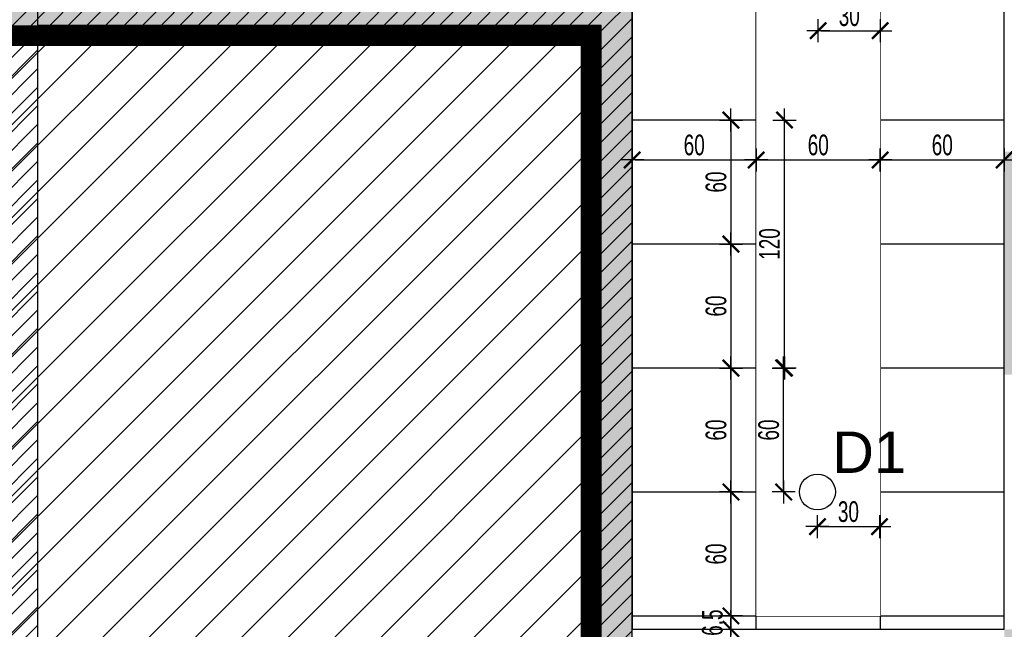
# Model space of a CAD drawing. Header units: millimetres. Extents: x 99331 to 130831, y -7610 to 25890.
# Tile 11 of 101: x 127411 to 127887, y 3239 to 3534. Entities that reach past the tile are written whole.
import ezdxf

# ---------------------------------------------------------------- set-up
doc = ezdxf.new("R2010")
doc.units = ezdxf.units.MM
doc.set_wipeout_variables(frame=1)
doc.linetypes.add('DASHED', pattern=[0.75, 0.5, -0.25])
doc.layers.get('DEFPOINTS').update_dxf_attribs({"lineweight": 9})
for name, color, linetype in [('_HSA_HATCH_WYPEŁNIENIA_PRZEGRÓD', 205, 'Continuous'), ('_HSA_OŚWIETLENIE', 53, 'Continuous'), ('_HSA_SUFITY_OBRYS', 220, 'Continuous'), ('_HSA_SUFITY_PODZIAŁ', 142, 'Continuous'), ('_HSA_WYM_50', 141, 'Continuous'), ('_HSA_ZAKRES_OPRACOWANIA', 213, 'Continuous'), ('_HSA_ŚCIANY_DZIAŁOWE', 6, 'Continuous'), ('_HSA_ŚCIANY_MUROWANE', 4, 'Continuous')]:
    doc.layers.add(name, color=color, linetype=linetype)
doc.layers.add('_HSA_ZAKRES_OPRACOWANIA_HATCH', color=31, linetype='Continuous', transparency=0.5)
doc.styles.add('ARIAL_50', font='Arial Narrow.ttf', dxfattribs={"width": 0.8, "height": 10})
doc.styles.get("Standard").update_dxf_attribs({"font": 'Arial.ttf'})
doc.dimstyles.new('WYM_WEWN_50', dxfattribs={"dimscale": 0.7, "dimtxt": 10, "dimasz": 2, "dimexe": 10, "dimexo": 0, "dimgap": 3, "dimtad": 1, "dimdec": 1, "dimrnd": 1e-05, "dimtxsty": 'ARIAL_50', "dimblk": 'Wym-03', "dimcen": 0, "dimdle": 10, "dimse1": 1, "dimse2": 1, "dimclrt": 256, "dimazin": 2, "dimtfac": 1, "dimtdec": 1, "dimtix": 1, "dimtmove": 2, "dimatfit": 0, "dimfxl": 1, "dimtolj": 1, "dimtzin": 0, "dimarcsym": 0})

# ---------------------------------------------------------------- blocks, each defined once
blk = doc.blocks.new('BDlux_D1')
blk.add_circle((0, 0), 8.7)
at = {"color": 7, "lineweight": 30, "insert": (7.16, 29.25), "char_height": 20, "attachment_point": 1}
blk.add_mtext_dynamic_manual_height_columns('D1', width=105.3716, gutter_width=1, heights=[0], dxfattribs=at)
blk = doc.blocks.new('Wym-03')
for p, q in [((0, 4), (0, -4)), ((-4, 0), (4, 0))]:
    blk.add_line(p, q)
blk.add_lwpolyline([(-2.83, -2.83, 0.8, 0.8, 0), (2.83, 2.83, 0.05, 0.05, 0)], format="xyseb")
blk = doc.blocks.new('*D328')
at = {"layer": '_HSA_WYM_50', "color": 0, "lineweight": -2, "transparency": 16777216}
blk.add_line((127798.21, 3528.56), (127825.41, 3528.56), dxfattribs=at)
at = {"layer": 'DEFPOINTS', "color": 0, "transparency": 16777216}
for p in [(127796.81, 3545.33), (127826.81, 3545.33), (127826.81, 3528.56)]:
    blk.add_point(p, dxfattribs=at)
at = {"layer": '_HSA_WYM_50', "color": 0, "lineweight": -2, "transparency": 16777216, "xscale": 1.4, "yscale": 1.4, "zscale": 1.4, "rotation": 180}
blk.add_blockref('Wym-03', (127796.81, 3528.56), dxfattribs=at)
at = {"layer": '_HSA_WYM_50', "color": 0, "lineweight": -2, "transparency": 16777216, "xscale": 1.4, "yscale": 1.4, "zscale": 1.4}
blk.add_blockref('Wym-03', (127826.81, 3528.56), dxfattribs=at)
at = {"layer": '_HSA_WYM_50', "transparency": 16777216, "insert": (127811.81, 3535.77), "char_height": 10, "attachment_point": 5, "style": 'ARIAL_50'}
blk.add_mtext('\\A1;30', dxfattribs=at)
blk = doc.blocks.new('*D330')
at = {"layer": '_HSA_WYM_50', "color": 0, "lineweight": -2, "transparency": 16777216}
blk.add_line((127797.8, 3288.56), (127825, 3288.56), dxfattribs=at)
at = {"layer": 'DEFPOINTS', "color": 0, "transparency": 16777216}
for p in [(127796.4, 3305.33), (127826.4, 3305.33), (127826.4, 3288.56)]:
    blk.add_point(p, dxfattribs=at)
at = {"layer": '_HSA_WYM_50', "color": 0, "lineweight": -2, "transparency": 16777216, "xscale": 1.4, "yscale": 1.4, "zscale": 1.4, "rotation": 180}
blk.add_blockref('Wym-03', (127796.4, 3288.56), dxfattribs=at)
at = {"layer": '_HSA_WYM_50', "color": 0, "lineweight": -2, "transparency": 16777216, "xscale": 1.4, "yscale": 1.4, "zscale": 1.4}
blk.add_blockref('Wym-03', (127826.4, 3288.56), dxfattribs=at)
at = {"layer": '_HSA_WYM_50', "transparency": 16777216, "insert": (127811.4, 3295.77), "char_height": 10, "attachment_point": 5, "style": 'ARIAL_50'}
blk.add_mtext('\\A1;30', dxfattribs=at)
blk = doc.blocks.new('*D329')
at = {"layer": '_HSA_WYM_50', "color": 0, "lineweight": -2, "transparency": 16777216}
blk.add_line((127780.08, 3306.73), (127780.08, 3363.93), dxfattribs=at)
at = {"layer": 'DEFPOINTS', "color": 0, "transparency": 16777216}
for p in [(127780.08, 3365.33), (127796.4, 3365.33), (127796.4, 3305.33)]:
    blk.add_point(p, dxfattribs=at)
at = {"layer": '_HSA_WYM_50', "color": 0, "lineweight": -2, "transparency": 16777216, "xscale": 1.4, "yscale": 1.4, "zscale": 1.4}
for p, rotation in [((127780.08, 3365.33), 90), ((127780.08, 3305.33), 270)]:
    blk.add_blockref('Wym-03', p, dxfattribs=dict(at, rotation=rotation))
at = {"layer": '_HSA_WYM_50', "transparency": 16777216, "insert": (127772.87, 3335.33), "char_height": 10, "attachment_point": 5, "rotation": 90, "style": 'ARIAL_50'}
blk.add_mtext('\\A1;60', dxfattribs=at)
blk = doc.blocks.new('*D372')
at = {"layer": '_HSA_WYM_50', "color": 0, "lineweight": -2, "transparency": 16777216}
blk.add_line((127708.21, 3465.99), (127765.41, 3465.99), dxfattribs=at)
at = {"layer": 'DEFPOINTS', "color": 0, "transparency": 16777216}
for p in [(127706.81, 3485.33), (127766.81, 3485.33), (127766.81, 3465.99)]:
    blk.add_point(p, dxfattribs=at)
at = {"layer": '_HSA_WYM_50', "color": 0, "lineweight": -2, "transparency": 16777216, "xscale": 1.4, "yscale": 1.4, "zscale": 1.4, "rotation": 180}
blk.add_blockref('Wym-03', (127706.81, 3465.99), dxfattribs=at)
at = {"layer": '_HSA_WYM_50', "color": 0, "lineweight": -2, "transparency": 16777216, "xscale": 1.4, "yscale": 1.4, "zscale": 1.4}
blk.add_blockref('Wym-03', (127766.81, 3465.99), dxfattribs=at)
at = {"layer": '_HSA_WYM_50', "transparency": 16777216, "insert": (127736.81, 3473.2), "char_height": 10, "attachment_point": 5, "style": 'ARIAL_50'}
blk.add_mtext('\\A1;60', dxfattribs=at)
blk = doc.blocks.new('*D373')
at = {"layer": '_HSA_WYM_50', "color": 0, "lineweight": -2, "transparency": 16777216}
blk.add_line((127768.21, 3465.99), (127825.41, 3465.99), dxfattribs=at)
at = {"layer": 'DEFPOINTS', "color": 0, "transparency": 16777216}
for p in [(127766.81, 3485.33), (127826.81, 3485.33), (127826.81, 3465.99)]:
    blk.add_point(p, dxfattribs=at)
at = {"layer": '_HSA_WYM_50', "color": 0, "lineweight": -2, "transparency": 16777216, "xscale": 1.4, "yscale": 1.4, "zscale": 1.4, "rotation": 180}
blk.add_blockref('Wym-03', (127766.81, 3465.99), dxfattribs=at)
at = {"layer": '_HSA_WYM_50', "color": 0, "lineweight": -2, "transparency": 16777216, "xscale": 1.4, "yscale": 1.4, "zscale": 1.4}
blk.add_blockref('Wym-03', (127826.81, 3465.99), dxfattribs=at)
at = {"layer": '_HSA_WYM_50', "transparency": 16777216, "insert": (127796.81, 3473.2), "char_height": 10, "attachment_point": 5, "style": 'ARIAL_50'}
blk.add_mtext('\\A1;60', dxfattribs=at)
blk = doc.blocks.new('*D374')
at = {"layer": '_HSA_WYM_50', "color": 0, "lineweight": -2, "transparency": 16777216}
blk.add_line((127828.21, 3465.99), (127885.41, 3465.99), dxfattribs=at)
at = {"layer": 'DEFPOINTS', "color": 0, "transparency": 16777216}
for p in [(127826.81, 3485.33), (127886.81, 3485.33), (127886.81, 3465.99)]:
    blk.add_point(p, dxfattribs=at)
at = {"layer": '_HSA_WYM_50', "color": 0, "lineweight": -2, "transparency": 16777216, "xscale": 1.4, "yscale": 1.4, "zscale": 1.4, "rotation": 180}
blk.add_blockref('Wym-03', (127826.81, 3465.99), dxfattribs=at)
at = {"layer": '_HSA_WYM_50', "color": 0, "lineweight": -2, "transparency": 16777216, "xscale": 1.4, "yscale": 1.4, "zscale": 1.4}
blk.add_blockref('Wym-03', (127886.81, 3465.99), dxfattribs=at)
at = {"layer": '_HSA_WYM_50', "transparency": 16777216, "insert": (127856.81, 3473.2), "char_height": 10, "attachment_point": 5, "style": 'ARIAL_50'}
blk.add_mtext('\\A1;60', dxfattribs=at)
blk = doc.blocks.new('*D375')
at = {"layer": '_HSA_WYM_50', "color": 0, "lineweight": -2, "transparency": 16777216}
blk.add_line((127754.59, 3483.93), (127754.59, 3426.73), dxfattribs=at)
at = {"layer": 'DEFPOINTS', "color": 0, "transparency": 16777216}
for p in [(127766.81, 3485.33), (127754.59, 3425.33), (127766.81, 3425.33)]:
    blk.add_point(p, dxfattribs=at)
at = {"layer": '_HSA_WYM_50', "color": 0, "lineweight": -2, "transparency": 16777216, "xscale": 1.4, "yscale": 1.4, "zscale": 1.4}
for p, rotation in [((127754.59, 3485.33), 90), ((127754.59, 3425.33), 270)]:
    blk.add_blockref('Wym-03', p, dxfattribs=dict(at, rotation=rotation))
at = {"layer": '_HSA_WYM_50', "transparency": 16777216, "insert": (127747.39, 3455.33), "char_height": 10, "attachment_point": 5, "rotation": 90, "style": 'ARIAL_50'}
blk.add_mtext('\\A1;60', dxfattribs=at)
blk = doc.blocks.new('*D376')
at = {"layer": '_HSA_WYM_50', "color": 0, "lineweight": -2, "transparency": 16777216}
blk.add_line((127754.59, 3423.93), (127754.59, 3366.73), dxfattribs=at)
at = {"layer": 'DEFPOINTS', "color": 0, "transparency": 16777216}
for p in [(127766.81, 3425.33), (127754.59, 3365.33), (127766.81, 3365.33)]:
    blk.add_point(p, dxfattribs=at)
at = {"layer": '_HSA_WYM_50', "color": 0, "lineweight": -2, "transparency": 16777216, "xscale": 1.4, "yscale": 1.4, "zscale": 1.4}
for p, rotation in [((127754.59, 3425.33), 90), ((127754.59, 3365.33), 270)]:
    blk.add_blockref('Wym-03', p, dxfattribs=dict(at, rotation=rotation))
at = {"layer": '_HSA_WYM_50', "transparency": 16777216, "insert": (127747.39, 3395.33), "char_height": 10, "attachment_point": 5, "rotation": 90, "style": 'ARIAL_50'}
blk.add_mtext('\\A1;60', dxfattribs=at)
blk = doc.blocks.new('*D377')
at = {"layer": '_HSA_WYM_50', "color": 0, "lineweight": -2, "transparency": 16777216}
blk.add_line((127780.49, 3366.73), (127780.49, 3483.93), dxfattribs=at)
at = {"layer": 'DEFPOINTS', "color": 0, "transparency": 16777216}
for p in [(127766.81, 3485.33), (127780.49, 3485.33), (127766.81, 3365.33)]:
    blk.add_point(p, dxfattribs=at)
at = {"layer": '_HSA_WYM_50', "color": 0, "lineweight": -2, "transparency": 16777216, "xscale": 1.4, "yscale": 1.4, "zscale": 1.4}
for p, rotation in [((127780.49, 3485.33), 90), ((127780.49, 3365.33), 270)]:
    blk.add_blockref('Wym-03', p, dxfattribs=dict(at, rotation=rotation))
at = {"layer": '_HSA_WYM_50', "transparency": 16777216, "insert": (127773.29, 3425.33), "char_height": 10, "attachment_point": 5, "rotation": 90, "style": 'ARIAL_50'}
blk.add_mtext('\\A1;120', dxfattribs=at)
blk = doc.blocks.new('*D476')
at = {"layer": '_HSA_WYM_50', "color": 0, "lineweight": -2, "transparency": 16777216}
blk.add_line((127754.59, 3363.93), (127754.59, 3306.73), dxfattribs=at)
at = {"layer": 'DEFPOINTS', "color": 0, "transparency": 16777216}
for p in [(127766.81, 3365.33), (127754.59, 3305.33), (127766.81, 3305.33)]:
    blk.add_point(p, dxfattribs=at)
at = {"layer": '_HSA_WYM_50', "color": 0, "lineweight": -2, "transparency": 16777216, "xscale": 1.4, "yscale": 1.4, "zscale": 1.4}
for p, rotation in [((127754.59, 3365.33), 90), ((127754.59, 3305.33), 270)]:
    blk.add_blockref('Wym-03', p, dxfattribs=dict(at, rotation=rotation))
at = {"layer": '_HSA_WYM_50', "transparency": 16777216, "insert": (127747.39, 3335.33), "char_height": 10, "attachment_point": 5, "rotation": 90, "style": 'ARIAL_50'}
blk.add_mtext('\\A1;60', dxfattribs=at)
blk = doc.blocks.new('*D477')
at = {"layer": '_HSA_WYM_50', "color": 0, "lineweight": -2, "transparency": 16777216}
blk.add_line((127754.59, 3303.93), (127754.59, 3246.73), dxfattribs=at)
at = {"layer": 'DEFPOINTS', "color": 0, "transparency": 16777216}
for p in [(127766.81, 3305.33), (127754.59, 3245.33), (127766.81, 3245.33)]:
    blk.add_point(p, dxfattribs=at)
at = {"layer": '_HSA_WYM_50', "color": 0, "lineweight": -2, "transparency": 16777216, "xscale": 1.4, "yscale": 1.4, "zscale": 1.4}
for p, rotation in [((127754.59, 3305.33), 90), ((127754.59, 3245.33), 270)]:
    blk.add_blockref('Wym-03', p, dxfattribs=dict(at, rotation=rotation))
at = {"layer": '_HSA_WYM_50', "transparency": 16777216, "insert": (127747.39, 3275.33), "char_height": 10, "attachment_point": 5, "rotation": 90, "style": 'ARIAL_50'}
blk.add_mtext('\\A1;60', dxfattribs=at)
blk = doc.blocks.new('*D478')
at = {"layer": '_HSA_WYM_50', "color": 0, "lineweight": -2, "transparency": 16777216}
for p, q in [((127754.59, 3246.73), (127754.59, 3248.13)), ((127754.59, 3245.33), (127754.59, 3238.88)), ((127754.59, 3237.48), (127754.59, 3236.08))]:
    blk.add_line(p, q, dxfattribs=at)
at = {"layer": 'DEFPOINTS', "color": 0, "transparency": 16777216}
for p in [(127766.81, 3245.33), (127754.59, 3238.88), (127766.81, 3238.88)]:
    blk.add_point(p, dxfattribs=at)
at = {"layer": '_HSA_WYM_50', "color": 0, "lineweight": -2, "transparency": 16777216, "xscale": 1.4, "yscale": 1.4, "zscale": 1.4}
for p, rotation in [((127754.59, 3245.33), 270), ((127754.59, 3238.88), 90)]:
    blk.add_blockref('Wym-03', p, dxfattribs=dict(at, rotation=rotation))
at = {"layer": '_HSA_WYM_50', "transparency": 16777216, "insert": (127746.48, 3242.1), "char_height": 10, "attachment_point": 5, "rotation": 90, "style": 'ARIAL_50'}
blk.add_mtext('\\A1;6,5', dxfattribs=at)

msp = doc.modelspace()

# ---------------------------------------------------------------- hatches: boundary and pattern name
at = {"layer": '_HSA_HATCH_WYPEŁNIENIA_PRZEGRÓD', "true_color": 0x969696}
h = msp.add_hatch(color=252, dxfattribs=at)
h.paths.add_polyline_path([(127908.74, 4358.65), (127928.74, 4358.65), (127928.74, 4344.65), (127908.74, 4344.65)], flags=16)
h.paths.add_polyline_path([(127908.74, 4316.2), (127928.74, 4316.2), (127928.74, 4302.2), (127908.74, 4302.2)], flags=16)
h.paths.add_polyline_path([(128313.81, 4127.88), (127901.81, 4127.88), (127901.81, 4195.11), (127886.81, 4195.11), (127886.81, 4074.05), (127901.81, 4074.05), (127901.81, 4112.88), (128313.81, 4112.88)])
h.paths.add_polyline_path([(127908.74, 3911.72), (127908.74, 3925.72), (127928.74, 3925.72), (127928.74, 3911.72)], flags=16)
h.paths.add_polyline_path([(127905.74, 3412), (127925.74, 3412), (127925.74, 3398), (127925.74, 3380.88), (128313.81, 3380.88), (128313.81, 3394.88), (127928.84, 3394.88), (127928.84, 3455.93), (127901.81, 3455.93), (127901.81, 3470.05), (127886.81, 3470.05), (127886.81, 3362.05), (127901.81, 3362.05), (127901.81, 3380.88), (127905.74, 3380.88), (127905.74, 3398)])
h.paths.add_polyline_path([(127905.74, 3419.22), (127905.74, 3433.22), (127925.74, 3433.22), (127925.74, 3419.22)], flags=16)
h.paths.add_polyline_path([(127706.81, 3039.88), (127706.81, 3024.88)])
h.paths.add_polyline_path([(127886.81, 3835.05), (127901.81, 3835.05), (127901.81, 3872.38), (127908.74, 3872.38), (127908.74, 3890.5), (127908.74, 3904.5), (127928.74, 3904.5), (127928.74, 3890.5), (127928.74, 3872.38), (128313.81, 3872.38), (128313.81, 3888.38), (127931.84, 3888.38), (127931.84, 3943.43), (127901.81, 3943.43), (127901.81, 3963.05), (127886.81, 3963.05)])
h.paths.add_polyline_path([(127853.81, 4394.88), (127853.81, 4379.88), (127886.81, 4379.88), (127886.81, 4337.42), (127908.74, 4337.42), (127928.74, 4337.42), (127928.74, 4323.42), (127908.74, 4323.42), (127886.81, 4323.42), (127886.81, 4297.11), (127934.49, 4297.11), (127934.49, 4379.88), (128263.81, 4379.88), (128263.81, 4394.88), (127928.74, 4394.88), (127928.74, 4379.88), (127928.74, 4365.88), (127908.74, 4365.88), (127908.74, 4379.88), (127908.74, 4394.88)])
h.paths.add_polyline_path([(127751.81, 4379.88), (127751.81, 4394.88), (127706.81, 4394.88), (127706.81, 4468.86), (127691.81, 4468.86), (127691.81, 4311.14), (127706.81, 4311.14), (127706.81, 4379.88)])
h.paths.add_polyline_path([(127901.81, 3124.42), (127901.81, 3238.88), (127886.81, 3238.88), (127886.81, 3124.42)])
h.paths.add_polyline_path([(127901.81, 3589.05), (127901.81, 3733.05), (127886.81, 3733.05), (127886.81, 3589.05)])
h.paths.add_polyline_path([(127886.81, 2911.42), (127926.81, 2911.42), (127926.81, 2935.95), (127916.48, 2935.95), (127896.48, 2935.95), (127896.48, 2949.95), (127916.48, 2949.95), (127926.81, 2949.95), (127926.81, 2975.26), (127907.81, 2975.26), (127907.81, 3039.88), (127886.81, 3039.88), (127886.92, 3024.88), (127886.81, 3024.88), (127886.81, 2969.6), (127896.48, 2969.6), (127916.48, 2969.6), (127916.48, 2955.6), (127896.48, 2955.6), (127886.81, 2955.6), (127886.81, 2928.37), (127896.48, 2928.37), (127916.48, 2928.37), (127916.48, 2914.37), (127896.48, 2914.37), (127886.81, 2914.37)])
h.paths.add_polyline_path([(128023.81, 2891.42), (128059.54, 2891.42), (128059.54, 2896.42), (128313.81, 2896.42), (128313.81, 2891.42), (128358.19, 2891.42), (128358.19, 2931.42), (128343.19, 2931.42), (128343.19, 2936.42), (128313.81, 2936.42), (128313.81, 2911.42), (128023.81, 2911.42)])
h.paths.add_polyline_path([(128030.4, 2891.42), (128050.4, 2891.42), (128050.4, 2892.85), (128030.4, 2892.85)], flags=17)
h.paths.add_polyline_path([(127907.81, 2891.42), (127919.81, 2891.42), (127919.81, 2896.42), (127907.81, 2896.42)])
h.paths.add_polyline_path([(127789.81, 2891.42), (127801.81, 2891.42), (127801.81, 2896.42), (127789.81, 2896.42)])
h = msp.add_hatch(color=252, dxfattribs=at)
h.paths.add_polyline_path([(126804.33, 4044.14), (126792.33, 4044.14), (126792.33, 4112.41), (126739.33, 4112.41), (126739.33, 4015.53), (126754.33, 4015.53), (126754.33, 4010.53), (126792.33, 4010.53), (126792.33, 4029.14), (126804.33, 4029.14)])
h.paths.add_polyline_path([(127030.86, 4029.14), (127030.86, 4015.14), (127010.86, 4015.14), (127010.86, 4029.14)], flags=16)
h.paths.add_polyline_path([(127030.86, 4007.91), (127030.86, 3993.91), (127010.86, 3993.91), (127010.86, 4007.91)], flags=16)
h.paths.add_polyline_path([(127030.86, 3985.05), (127030.83, 3971.05), (127010.83, 3971.05), (127010.86, 3985.05)], flags=16)
h.paths.add_polyline_path([(127419.33, 3815.14), (127407.33, 3815.14), (127407.33, 3789.14), (127419.33, 3789.14)])
h.paths.add_polyline_path([(126954.33, 4044.14), (126954.33, 4029.14), (126991.33, 4029.14), (126991.33, 3789.14), (127013.33, 3789.14), (127013.33, 3959.1), (127039.39, 3959.1), (127039.39, 4029.14), (127234.39, 4029.14), (127234.39, 4044.14)])
h.paths.add_polyline_path([(127706.81, 3915.14), (127691.81, 3915.14), (127691.81, 3853.14), (127706.81, 3853.14)])
h.paths.add_polyline_path([(127691.81, 4007.14), (127706.81, 4007.14), (127706.81, 4113.14), (127691.81, 4113.14), (127691.81, 4044.14), (127444.33, 4044.14), (127444.33, 4029.14), (127691.81, 4029.14)])
h.paths.add_polyline_path([(127706.81, 3619.14), (127691.81, 3619.14), (127691.81, 3543.14), (127419.33, 3543.14), (127419.33, 3531.14), (127691.81, 3531.14), (127691.81, 3052.14), (127706.81, 3052.14)])
h.paths.add_polyline_path([(127691.81, 3721.14), (127706.81, 3721.14), (127706.81, 3751.14), (127691.81, 3751.14)])
h = msp.add_hatch(color=252, dxfattribs=at)
h.paths.add_polyline_path([(127688.81, 2891.42), (127713.81, 2891.42), (127713.81, 2896.42), (127688.81, 2896.42)])
h.paths.add_polyline_path([(127394.33, 3526.14), (127419.33, 3526.14), (127419.33, 3789.14), (126792.33, 3789.14), (126792.33, 3892.53), (126754.33, 3892.53), (126754.33, 3887.53), (126739.33, 3887.53), (126739.33, 3759.14), (126792.33, 3759.14), (126792.33, 3764.14), (127394.33, 3764.14)])
at = {"layer": '_HSA_HATCH_WYPEŁNIENIA_PRZEGRÓD'}
h = msp.add_hatch(dxfattribs=at)
h.set_pattern_fill('ANSI31', color=256, scale=2, style=0)
h.set_pattern_definition([(45, (40000, -17000), (-4.49012806, 4.49012806), [])])
h.paths.add_polyline_path([(127706.81, 3619.14), (127691.81, 3619.14), (127691.81, 3543.14), (127419.33, 3543.14), (127419.33, 3789.14), (126792.33, 3789.14), (126792.33, 3892.53), (126754.33, 3892.53), (126754.33, 3759.14), (126792.33, 3759.14), (126792.33, 3764.14), (127394.33, 3764.14), (127394.33, 3526.14), (127419.33, 3526.14), (127419.33, 3531.14), (127691.81, 3531.14), (127691.81, 3052.14), (127706.81, 3052.14)])
at = {"layer": '_HSA_SUFITY_PODZIAŁ', "linetype": 'Continuous'}
h = msp.add_hatch(dxfattribs=at)
h.set_pattern_fill('_USER', color=256, scale=60, double=1, pattern_type=0)
h.set_pattern_definition([(0, (127706.81, 4325.33), (0, 60), []), (90, (127706.81, 4325.33), (-60, 4e-15), [])])
h.paths.add_polyline_path([(127706.81, 3238.88), (127886.81, 3238.88), (127886.81, 4379.88), (127706.81, 4379.88)])
at = {"layer": '_HSA_ZAKRES_OPRACOWANIA_HATCH', "ltscale": 0.07}
h = msp.add_hatch(dxfattribs=at)
h.set_pattern_fill('ANSI31', color=256, scale=2, style=0)
h.set_pattern_definition([(45, (56000, -17000), (-4.49012806, 4.49012806), [])])
h.paths.add_polyline_path([(127371.85, 3126.04), (127371.85, 3052.14), (127289.86, 3052.14), (127289.86, 3126.04)], flags=16)
h.paths.add_polyline_path([(127356.97, 3107.83), (127356.97, 3068.13), (127305.19, 3068.13), (127305.19, 3107.83)], flags=0)
h.paths.add_polyline_path([(127280.6, 3126.04), (127280.6, 3096.7), (127250.68, 3096.7), (127250.68, 3126.04)], flags=16)
h.paths.add_polyline_path([(127280.6, 3081.74), (127280.6, 3052.4), (127250.68, 3052.4), (127250.68, 3081.74)], flags=16)
h.paths.add_polyline_path([(127683.81, 3027.14), (127683.81, 3052.14), (127641.81, 3052.14), (127641.81, 3027.14)])
h.paths.add_polyline_path([(127419.33, 3526.14), (127394.33, 3526.14), (127394.33, 3152.14), (127219.33, 3152.14), (127219.33, 3052.14), (126792.33, 3052.14), (126792.33, 3027.14), (127541.81, 3027.14), (127541.81, 3052.14), (127419.33, 3052.14)])

# ---------------------------------------------------------------- linework, layer by layer
at = {"layer": '_HSA_ZAKRES_OPRACOWANIA_HATCH'}
msp.add_line((127419.33, 3052.14), (127419.33, 3526.14), dxfattribs=at)
at = {"layer": '_HSA_ŚCIANY_DZIAŁOWE'}
for p, q in [((127706.81, 3052.14), (127706.81, 3619.14)), ((127691.81, 3531.14), (127419.33, 3531.14)), ((127691.81, 3052.14), (127691.81, 3531.14))]:
    msp.add_line(p, q, dxfattribs=at)
at = {"layer": '_HSA_ŚCIANY_MUROWANE'}
msp.add_line((127419.33, 3526.14), (127419.33, 3789.14), dxfattribs=at)

# ---------------------------------------------------------------- next in the draw order: wipeouts: each hides what was drawn before it
at = {"linetype": 'Continuous'}
msp.add_wipeout([(127766.81, 3605.33), (127826.81, 3605.33), (127826.81, 3485.33), (127766.81, 3485.33)], dxfattribs=at).dxf.layer = '_HSA_SUFITY_PODZIAŁ'

# ---------------------------------------------------------------- next in the draw order: dimensions: what is measured, and where the dimension line sits
at = {"layer": '_HSA_WYM_50'}
dim = msp.add_aligned_dim(p1=(127796.81, 3545.33), p2=(127826.81, 3545.33), distance=-16.77, dimstyle='WYM_WEWN_50', dxfattribs=at)
dim.commit()
dim.dimension.update_dxf_attribs({"geometry": '*D328', "text_midpoint": (127811.81, 3535.77)})

# ---------------------------------------------------------------- next in the draw order: wipeouts: each hides what was drawn before it
at = {"linetype": 'Continuous'}
msp.add_wipeout([(127766.81, 3485.33), (127826.81, 3485.33), (127826.81, 3365.33), (127766.81, 3365.33)], dxfattribs=at).dxf.layer = '_HSA_SUFITY_PODZIAŁ'

# ---------------------------------------------------------------- next in the draw order: dimensions: what is measured, and where the dimension line sits
at = {"layer": '_HSA_WYM_50'}
for p1, p2, distance, picture, middle in [((127766.81, 3485.33), (127766.81, 3425.33), -12.22, '*D375', (127747.39, 3455.33)), ((127706.81, 3485.33), (127766.81, 3485.33), -19.34, '*D372', (127736.81, 3473.2))]:
    dim = msp.add_aligned_dim(p1=p1, p2=p2, distance=distance, dimstyle='WYM_WEWN_50', dxfattribs=at)
    dim.commit()
    dim.dimension.update_dxf_attribs({"geometry": picture, "text_midpoint": middle})
for base, p1, p2, picture, middle in [((127826.81, 3465.99), (127766.81, 3485.33), (127826.81, 3485.33), '*D373', (127796.81, 3473.2)), ((127886.81, 3465.99), (127826.81, 3485.33), (127886.81, 3485.33), '*D374', (127856.81, 3473.2))]:
    dim = msp.add_linear_dim(base=base, p1=p1, p2=p2, angle=180, dimstyle='WYM_WEWN_50', dxfattribs=at)
    dim.commit()
    dim.dimension.update_dxf_attribs({"geometry": picture, "text_midpoint": middle})

# ---------------------------------------------------------------- next in the draw order: wipeouts: each hides what was drawn before it
at = {"linetype": 'Continuous'}
msp.add_wipeout([(127766.81, 3365.33), (127826.81, 3365.33), (127826.81, 3245.33), (127766.81, 3245.33)], dxfattribs=at).dxf.layer = '_HSA_SUFITY_PODZIAŁ'

# ---------------------------------------------------------------- next in the draw order: hatches: boundary and pattern name
at = {"layer": '_HSA_ZAKRES_OPRACOWANIA_HATCH', "linetype": 'Continuous', "lineweight": 0}
h = msp.add_hatch(dxfattribs=at)
h.set_pattern_fill('ANSI31', color=256, scale=5, style=0)
h.set_pattern_definition([(45, (3403.783, -17000), (-11.2253202, 11.2253202), [])])
h.paths.add_polyline_path([(128358.19, 4738.73), (126601.39, 4738.73), (126601.39, 4360.53), (126749.33, 4360.53), (126749.33, 4395.53), (126784.33, 4395.53), (126784.33, 4411.25), (126844.33, 4411.25), (126844.33, 4402.53), (127686.81, 4402.53), (127686.81, 4701.88), (128358.19, 4701.88)])
h.paths.add_polyline_path([(126739.33, 2854.57), (128358.19, 2854.57), (128358.19, 2891.42), (127683.81, 2891.42), (127683.81, 3057.14), (127686.81, 3526.14), (127389.33, 3526.14), (127389.33, 3759.14), (126739.33, 3759.14)])

# ---------------------------------------------------------------- next in the draw order: linework, layer by layer
at = {"layer": '_HSA_SUFITY_OBRYS'}
msp.add_lwpolyline([(127706.81, 3238.88), (127886.81, 3238.88), (127886.81, 4379.88), (127706.81, 4379.88)], close=True, dxfattribs=at)
at = {"layer": '_HSA_ZAKRES_OPRACOWANIA', "linetype": 'DASHED', "ltscale": 60, "const_width": 10}
msp.add_lwpolyline([(128440.02, 2891.42), (127683.81, 2891.42), (127683.81, 3057.14), (127686.81, 3057.14), (127686.81, 3526.14), (127389.33, 3526.14), (127389.33, 3759.14), (126601.39, 3759.14)], dxfattribs=at)

# ---------------------------------------------------------------- next in the draw order: block references
at = {"layer": '_HSA_OŚWIETLENIE'}
msp.add_blockref('BDlux_D1', (127796.4, 3305.33), dxfattribs=at)

# ---------------------------------------------------------------- next in the draw order: dimensions: what is measured, and where the dimension line sits
at = {"layer": '_HSA_WYM_50'}
for p1, p2, distance, picture, middle in [((127766.81, 3365.33), (127766.81, 3485.33), -13.68, '*D377', (127773.29, 3425.33)), ((127766.81, 3425.33), (127766.81, 3365.33), -12.22, '*D376', (127747.39, 3395.33)), ((127796.4, 3305.33), (127796.4, 3365.33), 16.32, '*D329', (127772.87, 3335.33)), ((127796.4, 3305.33), (127826.4, 3305.33), -16.77, '*D330', (127811.4, 3295.77))]:
    dim = msp.add_aligned_dim(p1=p1, p2=p2, distance=distance, dimstyle='WYM_WEWN_50', dxfattribs=at)
    dim.commit()
    dim.dimension.update_dxf_attribs({"geometry": picture, "text_midpoint": middle})
for base, p1, p2, picture, middle in [((127754.59, 3305.33), (127766.81, 3365.33), (127766.81, 3305.33), '*D476', (127747.39, 3335.33)), ((127754.59, 3245.33), (127766.81, 3305.33), (127766.81, 3245.33), '*D477', (127747.39, 3275.33)), ((127754.5915, 3238.8757), (127766.8111, 3245.333), (127766.8111, 3238.8757), '*D478', (127746.4819, 3242.1043))]:
    dim = msp.add_linear_dim(base=base, p1=p1, p2=p2, angle=90, dimstyle='WYM_WEWN_50', dxfattribs=at)
    dim.commit()
    dim.dimension.update_dxf_attribs({"geometry": picture, "text_midpoint": middle})

doc.saveas('drawing.dxf')
